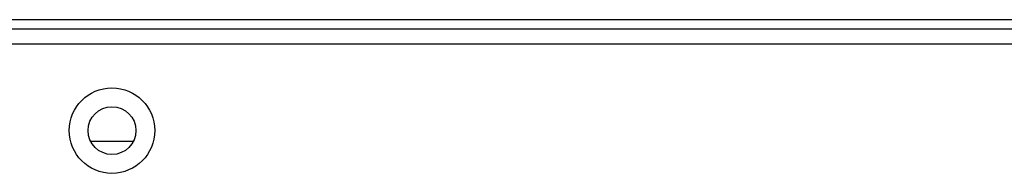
# Model space of a CAD drawing. Header units: millimetres. Extents: x 3619 to 4737, y 1503 to 2366.
# Tile 75 of 256: x 3945.45 to 3968.08, y 1996.43 to 1999.97. Entities that reach past the tile are written whole.
import ezdxf

# ---------------------------------------------------------------- set-up
doc = ezdxf.new("R2010")
doc.units = ezdxf.units.MM

msp = doc.modelspace()

# ---------------------------------------------------------------- linework, layer by layer
at = {"color": 7, "linetype": 'Continuous', "lineweight": 30}
for p, q in [((3841.7678, 1999.9672), (4014.3263, 1999.9672)), ((4237.8706, 1999.7472), (3835.9353, 1999.7472)), ((3835.6996, 1999.4139), (4238.1063, 1999.4139)), ((3947.0764, 1997.1705), (3948.0629, 1997.1705))]:
    msp.add_line(p, q, dxfattribs=at)
for radius in [0.9833, 0.55]:
    msp.add_circle((3947.5696, 1997.4139), radius, dxfattribs=at)

doc.saveas('drawing.dxf')
